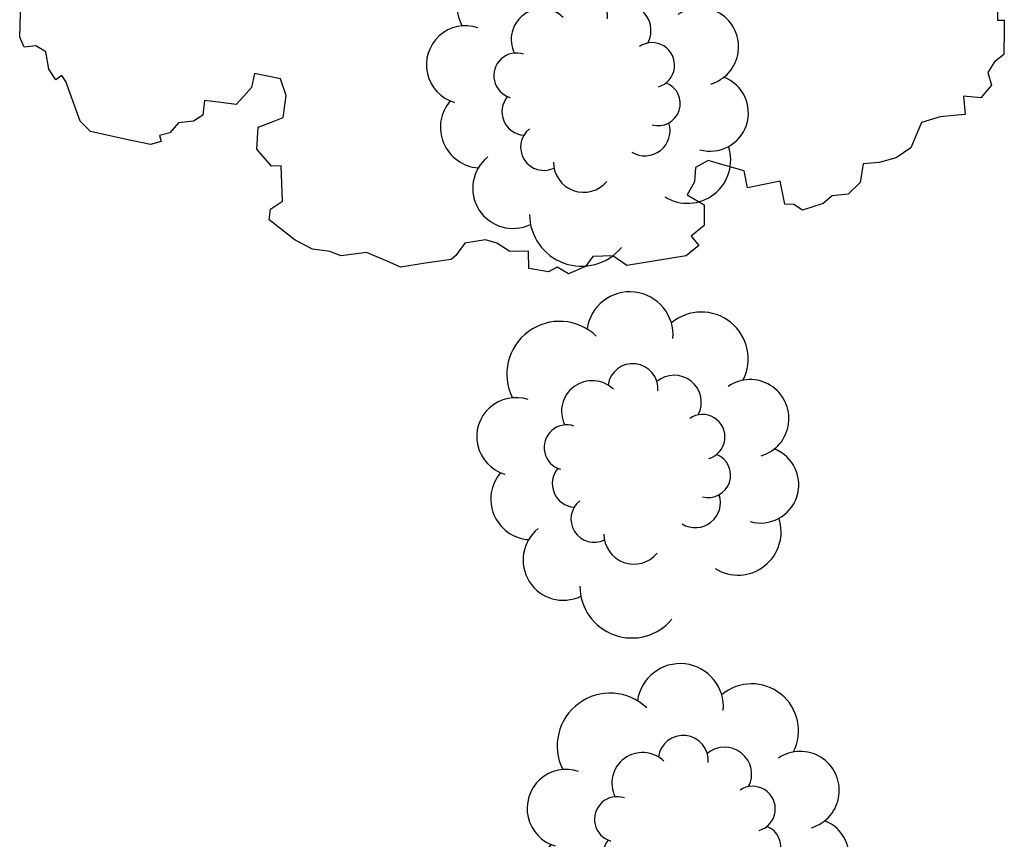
# Model space of a CAD drawing. Header units: feet. Extents: x 1377751 to 1381179, y 448542 to 452320.
# Tile 22 of 135: x 1377941 to 1377960, y 448953 to 448968. Entities that reach past the tile are written whole.
import ezdxf

# ---------------------------------------------------------------- set-up
doc = ezdxf.new("R2010")
doc.units = ezdxf.units.FT
doc.header["$MEASUREMENT"] = 0
for name, color, linetype in [('MA- HONEY LOCUST TREE', 3, 'Continuous'), ('TREE', 3, 'Continuous'), ('VG_P_Cells', 3, 'Continuous')]:
    doc.layers.add(name, color=color, linetype=linetype)

# ---------------------------------------------------------------- blocks, each defined once
blk = doc.blocks.new('HONEY LOCUST')
at = {"layer": 'MA- HONEY LOCUST TREE'}
for p, q in [((7.921419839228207, 8.360036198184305, 17.4962923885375), (7.938682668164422, 8.484571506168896, 17.4962923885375)), ((7.938682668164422, 8.484571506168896, 17.4962923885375), (8.094806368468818, 8.462929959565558, 17.4962923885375)), ((8.094806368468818, 8.462929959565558, 17.4962923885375), (8.569840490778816, 8.390868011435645, 17.4962923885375)), ((7.762451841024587, 8.38207201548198, 17.4962923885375), (7.921419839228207, 8.360036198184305, 17.4962923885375)), ((8.569840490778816, 8.390868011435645, 17.4962923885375), (8.685084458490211, 8.199018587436, 17.4962923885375)), ((8.685084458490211, 8.199018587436, 17.4962923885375), (8.8661708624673, 8.05101751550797, 17.4962923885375)), ((8.8661708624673, 8.05101751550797, 17.4962923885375), (9.10763134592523, 8.08938625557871, 17.4962923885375)), ((9.10763134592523, 8.08938625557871, 17.4962923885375), (9.316159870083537, 7.859165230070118, 17.4962923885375)), ((9.316159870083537, 7.859165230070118, 17.4962923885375), (9.244820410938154, 7.541238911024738, 17.4962923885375)), ((9.244820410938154, 7.541238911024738, 17.4962923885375), (9.585055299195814, 7.530276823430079, 17.4962923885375)), ((9.585055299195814, 7.530276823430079, 17.4962923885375), (9.578220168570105, 7.318132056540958, 17.4962923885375)), ((9.578220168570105, 7.318132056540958, 17.4962923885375), (9.569990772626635, 7.062712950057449, 17.4962923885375)), ((9.569990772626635, 7.062712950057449, 17.4962923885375), (9.628952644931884, 6.702571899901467, 17.4962923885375)), ((9.628952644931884, 6.702571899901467, 17.4962923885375), (10.06796910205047, 6.439458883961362, 17.4962923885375)), ((10.06796910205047, 6.439458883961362, 17.4962923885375), (10.21613070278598, 6.143459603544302, 17.4962923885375)), ((10.21613070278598, 6.143459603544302, 17.4962923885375), (10.2630883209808, 5.820932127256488, 17.4962923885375)), ((10.2630883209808, 5.820932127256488, 17.4962923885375), (10.24643958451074, 5.521596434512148, 17.4962923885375)), ((10.24643958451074, 5.521596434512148, 17.4962923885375), (10.58496157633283, 5.416276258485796, 17.4962923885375)), ((10.58496157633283, 5.416276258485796, 17.4962923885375), (10.77363774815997, 5.166829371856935, 17.4962923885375)), ((10.77363774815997, 5.166829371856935, 17.4962923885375), (10.762543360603, 4.867493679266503, 17.4962923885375)), ((10.762543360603, 4.867493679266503, 17.4962923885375), (10.88463173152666, 4.679023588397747, 17.4962923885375)), ((10.88463173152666, 4.679023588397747, 17.4962923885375), (10.95677388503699, 4.285452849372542, 17.4962923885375)), ((10.95677388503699, 4.285452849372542, 17.4962923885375), (10.82913832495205, 4.13578643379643, 17.4962923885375)), ((10.82913832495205, 4.13578643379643, 17.4962923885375), (10.80138803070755, 3.969489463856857, 17.4962923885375)), ((10.80138803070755, 3.969489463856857, 17.4962923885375), (10.36303093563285, 3.939745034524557, 17.4962923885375)), ((10.36303093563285, 3.939745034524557, 17.4962923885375), (10.40495840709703, 3.321840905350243, 17.4962923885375)), ((10.40495840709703, 3.321840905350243, 17.4962923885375), (10.08484296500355, 3.300119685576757, 17.4962923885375)), ((10.08484296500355, 3.300119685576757, 17.4962923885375), (9.935237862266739, 2.960482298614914, 17.4962923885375)), ((9.935237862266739, 2.960482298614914, 17.4962923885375), (9.803688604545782, 2.661835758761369, 17.4962923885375)), ((9.803688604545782, 2.661835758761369, 17.4962923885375), (9.899589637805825, 2.408534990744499, 17.4962923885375)), ((9.899589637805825, 2.408534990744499, 17.4962923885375), (10.16695850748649, 2.355120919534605, 17.4962923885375)), ((10.38977069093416, 2.185976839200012, 17.4962923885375), (10.61185286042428, 2.478523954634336, 17.4962923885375)), ((10.61185286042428, 2.478523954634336, 17.4962923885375), (10.99326781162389, 2.425886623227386, 17.4962923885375)), ((10.99326781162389, 2.425886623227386, 17.4962923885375), (11.16323833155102, 2.157817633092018, 17.4962923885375)), ((10.16695850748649, 2.355120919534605, 17.4962923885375), (10.38977069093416, 2.185976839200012, 17.4962923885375)), ((11.16323833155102, 2.157817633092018, 17.4962923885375), (11.35274269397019, 2.277973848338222, 17.4962923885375)), ((11.35274269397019, 2.277973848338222, 17.4962923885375), (11.51557798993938, 2.021158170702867, 17.4962923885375)), ((11.51557798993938, 2.021158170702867, 17.4962923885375), (11.54790092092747, 0.8978842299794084, 17.4962923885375)), ((11.54790092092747, 0.8978842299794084, 17.4962923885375), (11.33320885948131, 0.6655572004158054, 17.4962923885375)), ((11.33320885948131, 0.6655572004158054, 17.4962923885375), (11.29742445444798, 0.2902594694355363, 17.4962923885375)), ((11.29742445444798, 0.2902594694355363, 17.4962923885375), (11.45845066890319, 0.129416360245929, 17.4962923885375)), ((11.45845066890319, 0.129416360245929, 17.4962923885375), (11.55402146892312, -0.1991258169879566, 17.4962923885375)), ((11.55402146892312, -0.1991258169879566, 17.4962923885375), (11.40409680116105, -0.3953474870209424, 17.4962923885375)), ((11.40409680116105, -0.3953474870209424, 17.4962923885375), (11.46695063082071, -0.5657620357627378, 17.4962923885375)), ((11.46695063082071, -0.5657620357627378, 17.4962923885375), (11.3592032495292, -0.9245264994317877, 17.4962923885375)), ((11.03872037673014, -0.8877744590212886, 17.4962923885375), (10.99953663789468, -1.22946213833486, 17.4962923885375)), ((11.3592032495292, -0.9245264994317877, 17.4962923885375), (11.03872037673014, -0.8877744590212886, 17.4962923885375)), ((10.99953663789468, -1.22946213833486, 17.4962923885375), (10.81277626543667, -1.452784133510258, 17.4962923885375)), ((10.81277626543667, -1.452784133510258, 17.4962923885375), (10.72230831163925, -1.656102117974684, 17.4962923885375)), ((10.72230831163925, -1.656102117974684, 17.4962923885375), (10.73361769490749, -2.045792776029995, 17.4962923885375)), ((10.73361769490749, -2.045792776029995, 17.4962923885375), (10.93716520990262, -2.237816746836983, 17.4962923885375)), ((10.93716520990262, -2.237816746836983, 17.4962923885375), (10.99908017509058, -2.334194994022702, 17.4962923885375)), ((10.99908017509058, -2.334194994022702, 17.4962923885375), (11.00816066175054, -2.823983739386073, 17.4962923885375)), ((11.00816066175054, -2.823983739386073, 17.4962923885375), (11.01688624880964, -3.294630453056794, 17.4962923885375)), ((11.01688624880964, -3.294630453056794, 17.4962923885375), (10.87195346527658, -3.522386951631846, 17.4962923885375)), ((10.87195346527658, -3.522386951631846, 17.4962923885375), (10.66035033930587, -3.883689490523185, 17.4962923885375)), ((10.66035033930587, -3.883689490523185, 17.4962923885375), (10.66035033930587, -4.364387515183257, 17.4962923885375)), ((10.66035033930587, -4.364387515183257, 17.4962923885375), (10.5554482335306, -4.56039743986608, 17.4962923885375)), ((10.5554482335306, -4.56039743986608, 17.4962923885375), (10.4666716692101, -4.875585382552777, 17.4962923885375)), ((10.4666716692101, -4.875585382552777, 17.4962923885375), (10.25701794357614, -5.176926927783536, 17.4962923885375)), ((7.238041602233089, -5.048992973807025, 17.4962923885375), (7.146555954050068, -5.314000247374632, 17.4962923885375)), ((7.558237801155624, -4.985025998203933, 17.4962923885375), (7.238041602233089, -5.048992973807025, 17.4962923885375)), ((7.958084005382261, -5.093084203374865, 17.4962923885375), (7.558237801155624, -4.985025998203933, 17.4962923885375)), ((8.015658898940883, -5.323136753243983, 17.4962923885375), (7.958084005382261, -5.093084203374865, 17.4962923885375)), ((7.146555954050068, -5.314000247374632, 17.4962923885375), (7.076438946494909, -5.517108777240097, 17.4962923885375)), ((8.07969527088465, -5.579007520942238, 17.4962923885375), (8.015658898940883, -5.323136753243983, 17.4962923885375)), ((8.848167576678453, -5.250033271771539, 17.4962923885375), (8.8305235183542, -5.431718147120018, 17.4962923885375)), ((9.506849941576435, -5.314000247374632, 17.4962923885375), (8.848167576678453, -5.250033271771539, 17.4962923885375)), ((9.625777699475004, -5.551592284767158, 17.4962923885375), (9.506849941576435, -5.314000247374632, 17.4962923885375)), ((10.25701794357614, -5.176926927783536, 17.4962923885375), (9.817893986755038, -5.606419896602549, 17.4962923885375)), ((8.8305235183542, -5.431718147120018, 17.4962923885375), (8.482224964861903, -5.661250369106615, 17.4962923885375)), ((7.076438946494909, -5.517108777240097, 17.4962923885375), (7.327307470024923, -5.603713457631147, 17.4962923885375)), ((7.327307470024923, -5.603713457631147, 17.4962923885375), (7.466752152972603, -5.770908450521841, 17.4962923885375)), ((8.482224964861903, -5.661250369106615, 17.4962923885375), (8.07969527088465, -5.579007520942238, 17.4962923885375)), ((9.817893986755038, -5.606419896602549, 17.4962923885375), (9.625777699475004, -5.551592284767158, 17.4962923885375)), ((7.466752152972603, -5.770908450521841, 17.4962923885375), (7.602470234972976, -5.933635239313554, 17.4962923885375)), ((7.602470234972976, -5.933635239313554, 17.4962923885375), (7.530788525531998, -6.209540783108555, 17.4962923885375)), ((7.530788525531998, -6.209540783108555, 17.4962923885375), (7.49213237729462, -6.358329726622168, 17.4962923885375)), ((7.49213237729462, -6.358329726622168, 17.4962923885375), (7.453526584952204, -6.506924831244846, 17.4962923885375)), ((7.453526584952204, -6.506924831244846, 17.4962923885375), (7.720883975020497, -6.576385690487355, 17.4962923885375)), ((7.720883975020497, -6.576385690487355, 17.4962923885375), (7.808406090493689, -6.759379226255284, 17.4962923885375)), ((7.808406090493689, -6.759379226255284, 17.4962923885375), (7.799225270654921, -7.043721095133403, 17.4962923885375)), ((7.799225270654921, -7.043721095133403, 17.4962923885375), (7.964508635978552, -7.227169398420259, 17.4962923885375)), ((7.964508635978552, -7.227169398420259, 17.4962923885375), (7.986568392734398, -7.424040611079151, 17.4962923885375)), ((7.986568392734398, -7.424040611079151, 17.4962923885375), (8.106411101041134, -7.410612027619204, 17.4962923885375)), ((8.106411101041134, -7.410612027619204, 17.4962923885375), (8.136063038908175, -7.613575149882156, 17.4962923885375)), ((8.136063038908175, -7.613575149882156, 17.4962923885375), (7.96931763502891, -8.073050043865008, 17.4962923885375)), ((7.96931763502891, -8.073050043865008, 17.4962923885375), (7.74786000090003, -8.690973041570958, 17.4962923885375)), ((7.74786000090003, -8.690973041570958, 17.4962923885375), (7.526237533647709, -8.857001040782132, 17.4962923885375)), ((7.526237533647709, -8.857001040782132, 17.4962923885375), (6.759800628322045, -9.023031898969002, 17.4962923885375)), ((6.759800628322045, -9.023031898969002, 17.4962923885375), (6.640765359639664, -9.082114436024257, 17.4962923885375)), ((6.640765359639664, -9.082114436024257, 17.4962923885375), (6.701667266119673, -9.204815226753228, 17.4962923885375)), ((6.160840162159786, -9.324693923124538, 17.4962923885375), (6.027850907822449, -9.492189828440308, 17.4962923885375)), ((6.489195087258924, -9.31027468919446, 17.4962923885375), (6.160840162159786, -9.324693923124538, 17.4962923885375)), ((6.701667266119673, -9.204815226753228, 17.4962923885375), (6.489195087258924, -9.31027468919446, 17.4962923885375)), ((6.027850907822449, -9.492189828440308, 17.4962923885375), (6.022067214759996, -9.711666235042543, 17.4962923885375)), ((5.825471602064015, -9.769423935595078, 17.4962923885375), (5.160525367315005, -9.659685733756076, 17.4962923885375)), ((6.022067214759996, -9.711666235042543, 17.4962923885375), (5.825471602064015, -9.769423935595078, 17.4962923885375))]:
    blk.add_line(p, q, dxfattribs=at)
blk = doc.blocks.new('TREE - DECIDUOUS')
at = {"color": 0, "linetype": 'ByBlock'}
for centre, radius, start, end in [((-0.0002917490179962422, 0.008784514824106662), 0.003162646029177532, 34.98921025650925, 161.4158615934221), ((0.004709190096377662, 0.008748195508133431), 0.003038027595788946, 326.8487653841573, 149.1045297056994), ((-0.005498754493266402, 0.007581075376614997), 0.003125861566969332, 24.12208138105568, 191.3991327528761), ((0.008551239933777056, 0.004224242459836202), 0.004113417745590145, 301.7076938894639, 101.8567627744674), ((-0.008791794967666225, 0.002927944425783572), 0.004041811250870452, 75.74180529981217, 215.698896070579), ((0.01012944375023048, -0.001818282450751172), 0.003361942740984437, 250.7888356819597, 67.29632392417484), ((-0.006785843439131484, -0.00610992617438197), 0.003360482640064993, 133.6927654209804, 273.815402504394), ((0.006947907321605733, -0.006734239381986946), 0.00363732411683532, 228.2385440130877, 25.32189295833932), ((-0.003675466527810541, -0.00872805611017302), 0.002978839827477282, 149.7766185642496, 324.2421169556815), ((0.001505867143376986, -0.00923485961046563), 0.00302694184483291, 182.023774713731, 19.70384588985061)]:
    blk.add_arc(centre, radius, start, end, dxfattribs=at)
blk = doc.blocks.new('Bayberry')
at = {"layer": 'VG_P_Cells'}
for p, xscale, yscale, zscale in [((-0.003410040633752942, -0.0006137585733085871, 839.961), 240, 240, 240), ((0.03836892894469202, 0.01329299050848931, 694.9186819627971), 138.9901895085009, 138.9901895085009, 138.9901895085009)]:
    blk.add_blockref('TREE - DECIDUOUS', p, dxfattribs=dict(at, xscale=xscale, yscale=yscale, zscale=zscale))
blk = doc.blocks.new('*U967')
at = {"layer": 'TREE', "rotation": 276.8144840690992}
blk.add_blockref('Bayberry', (0.02913831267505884, 0.07954292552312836, -767.4398409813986), dxfattribs=at)
blk = doc.blocks.new('*U968')
at = {"layer": 'VG_P_Cells', "color": 0, "linetype": 'ByBlock', "lineweight": -2, "transparency": 16777216}
for p in [(1.285879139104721e-15, 21), (8.572527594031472e-16, 14), (4.286263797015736e-16, 7), (0, 0)]:
    blk.add_blockref('*U967', p, dxfattribs=at)

msp = doc.modelspace()

# ---------------------------------------------------------------- block references
at = {"layer": 'VG_P_Cells'}
for name, p, rotation in [('HONEY LOCUST', (1377950.24067637, 448974.5808291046, -8.748146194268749), 277.5930949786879), ('*U968', (1377951.977333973, 448966.5169850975, 776.1879871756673), 187.7149908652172)]:
    msp.add_blockref(name, p, dxfattribs=dict(at, rotation=rotation))

doc.saveas('drawing.dxf')
